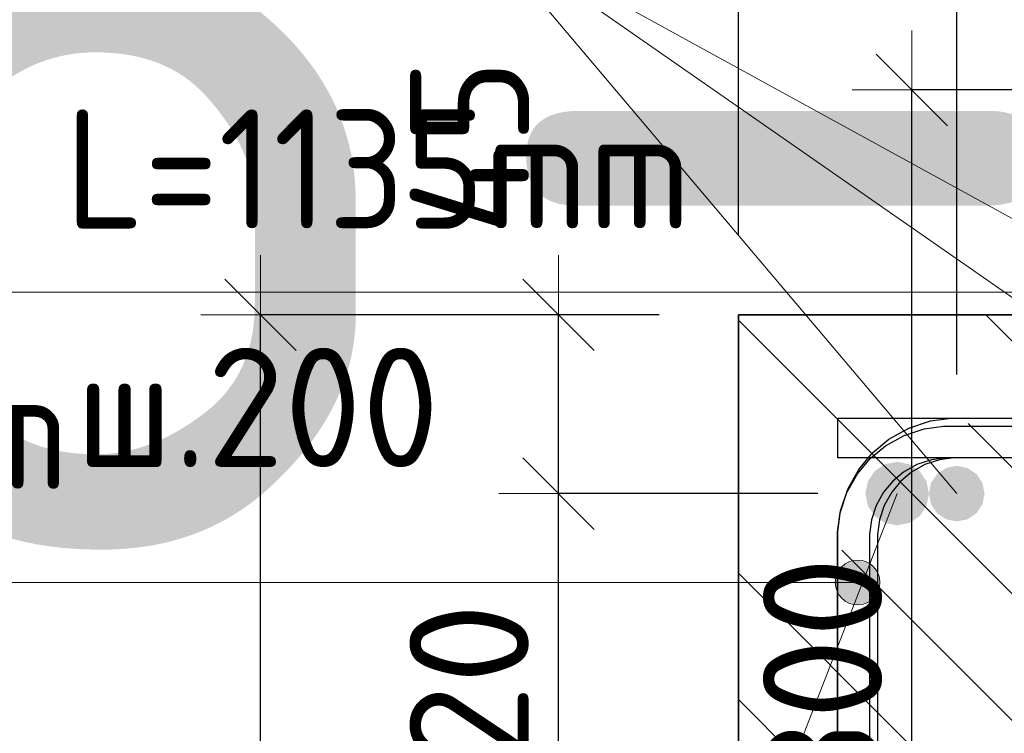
# Model space of a CAD drawing. Header units: metres. Extents: x -38 to 98, y -15 to 21.
# Tile 79 of 147: x 71.95 to 72.198, y 5.501 to 5.681. Entities that reach past the tile are written whole.
import ezdxf

# ---------------------------------------------------------------- set-up
doc = ezdxf.new("R2010")
doc.units = ezdxf.units.M
doc.header["$PDMODE"] = 65
for name, color, linetype, lineweight in [('XR$3$Арм.стержн. Арматура края', 96, 'Continuous', 35), ('XR$3$Размерная линия (1)', 7, 'Continuous', 13), ('XR$4$Текст_ примечание', 7, 'Continuous', 13), ('XR$5$Арм. стержнями верхней зоны', 180, 'Continuous', 35), ('XR$5$Арм.стержн. Арматура края', 96, 'Continuous', 35), ('XR$5$Арм.стержн. Доп. арматура', 180, 'Continuous', 35), ('XR$5$Арм.стержн. Хомут', 240, 'Continuous', 35), ('XR$5$Арм.стержн.горизонт. 1', 180, 'Continuous', 35), ('XR$5$Размерная линия (1)', 7, 'Continuous', 13)]:
    doc.layers.add(name, color=color, linetype=linetype, lineweight=lineweight)
doc.styles.add('ISOCPEUR', font='txt')
doc.dimstyles.new('DIMSTYLE_12', dxfattribs={"dimtxt": 0.03, "dimasz": 0.03, "dimexe": 0, "dimexo": 0, "dimgap": 0.015, "dimtad": 2, "dimdec": 0, "dimlfac": 1000, "dimrnd": 1, "dimzin": 12, "dimdsep": 46, "dimtxsty": 'ISOCPEUR', "dimblk1": 'ALL_ML_STRICH', "dimblk2": 'ALL_ML_STRICH', "dimsah": 1, "dimcen": 0, "dimclrd": 7, "dimclre": 256, "dimclrt": 7, "dimadec": 0, "dimazin": 0, "dimtfac": 1, "dimtdec": 0, "dimtix": 1, "dimtmove": 2, "dimatfit": 3, "dimfxl": 0, "dimtzin": 0, "dimlwd": 0, "dimlwe": -3, "dimarcsym": 0})
doc.dimstyles.new('DIMSTYLE_14', dxfattribs={"dimtxt": 0.03, "dimasz": 0.03, "dimexe": 0, "dimexo": 0, "dimgap": 0.015, "dimtad": 2, "dimdec": 0, "dimlfac": 1000, "dimrnd": 1, "dimzin": 12, "dimdsep": 46, "dimtxsty": 'ISOCPEUR', "dimblk1": 'ALL_ML_STRICH', "dimblk2": 'ALL_ML_STRICH', "dimsah": 1, "dimcen": 0, "dimclrd": 7, "dimclre": 256, "dimclrt": 7, "dimadec": 0, "dimazin": 0, "dimtfac": 1, "dimtdec": 0, "dimtix": 1, "dimtmove": 2, "dimatfit": 3, "dimfxl": 0, "dimtvp": 1.2, "dimtzin": 0, "dimlwd": 0, "dimlwe": -3, "dimarcsym": 0})
doc.dimstyles.new('DIMSTYLE_23', dxfattribs={"dimtxt": 0.03, "dimasz": 0.03, "dimexe": 0, "dimexo": 0, "dimgap": 0.015, "dimtad": 2, "dimdec": 0, "dimlfac": 1000, "dimrnd": 5, "dimzin": 12, "dimdsep": 46, "dimtxsty": 'ISOCPEUR', "dimblk1": 'ALL_ML_STRICH', "dimblk2": 'ALL_ML_STRICH', "dimsah": 1, "dimcen": 0, "dimclrd": 7, "dimclre": 256, "dimclrt": 7, "dimadec": 0, "dimazin": 0, "dimtfac": 1, "dimtdec": 0, "dimtix": 1, "dimtmove": 2, "dimatfit": 3, "dimfxl": 0, "dimtvp": 1.2, "dimtzin": 0, "dimlwd": 0, "dimlwe": -3, "dimarcsym": 0})
doc.dimstyles.new('DIMSTYLE_24', dxfattribs={"dimtxt": 0.03, "dimasz": 0.03, "dimexe": 0, "dimexo": 0, "dimgap": 0.015, "dimtad": 2, "dimdec": 0, "dimlfac": 1000, "dimrnd": 5, "dimzin": 12, "dimdsep": 46, "dimtxsty": 'ISOCPEUR', "dimblk1": 'ALL_ML_STRICH', "dimblk2": 'ALL_ML_STRICH', "dimsah": 1, "dimcen": 0, "dimclrd": 7, "dimclre": 256, "dimclrt": 7, "dimadec": 0, "dimazin": 0, "dimtfac": 1, "dimtdec": 0, "dimtix": 1, "dimtmove": 2, "dimatfit": 3, "dimfxl": 0, "dimtzin": 0, "dimlwd": 0, "dimlwe": -3, "dimarcsym": 0})

# ---------------------------------------------------------------- blocks, each defined once
blk = doc.blocks.new('ALL_ML_STRICH')
at = {"color": 0, "linetype": 'ByBlock', "lineweight": -2}
for p, q in [((0, -0.5), (0, 0.5)), ((-0.3, -0.3), (0.3, 0.3)), ((-1, 0), (0.5, 0))]:
    blk.add_line(p, q, dxfattribs=at)
blk = doc.blocks.new('*D77')
at = {"layer": 'DEFPOINTS', "color": 7, "linetype": 'Continuous', "lineweight": 13, "transparency": 33554687}
for p in [(72.29474, 5.66307), (72.1744, 5.36307), (72.2947, 5.36307)]:
    blk.add_point(p, dxfattribs=at)
at = {"layer": 'XR$3$Размерная линия (1)', "color": 9, "linetype": 'Continuous', "lineweight": -2, "true_color": 0xc7c7c7, "transparency": 33554687}
for p, q in [((72.27474, 5.66307), (72.1744, 5.66307)), ((72.2747, 5.36307), (72.1744, 5.36307))]:
    blk.add_line(p, q, dxfattribs=at)
at = {"layer": 'XR$3$Размерная линия (1)', "color": 7, "linetype": 'Continuous', "lineweight": -2, "transparency": 33554687}
blk.add_line((72.1744, 5.36307), (72.1744, 5.66307), dxfattribs=at)
at = {"layer": 'XR$3$Размерная линия (1)', "color": 7, "linetype": 'Continuous', "lineweight": 13, "transparency": 33554687, "xscale": 0.03, "yscale": 0.03, "zscale": 0.03}
for p, rotation in [((72.1744, 5.66307), 90), ((72.1744, 5.36307), 270)]:
    blk.add_blockref('ALL_ML_STRICH', p, dxfattribs=dict(at, rotation=rotation))
at = {"layer": 'XR$3$Размерная линия (1)', "color": 7, "linetype": 'Continuous', "lineweight": 13, "transparency": 33554687, "insert": (72.1519, 5.51457), "char_height": 0.03, "width": 0.09, "attachment_point": 5, "rotation": 90, "style": 'ISOCPEUR'}
blk.add_mtext('\\A1;{300}', dxfattribs=at)
blk = doc.blocks.new('*D791')
at = {"layer": 'DEFPOINTS', "color": 7, "linetype": 'Continuous', "lineweight": 13, "transparency": 33554687}
for p in [(72.13078, 5.60648), (72.01043, 5.30648), (72.13074, 5.30648)]:
    blk.add_point(p, dxfattribs=at)
at = {"layer": 'XR$5$Размерная линия (1)', "color": 9, "linetype": 'Continuous', "lineweight": -2, "true_color": 0xc7c7c7, "transparency": 33554687}
for p, q in [((72.11078, 5.60648), (72.01043, 5.60648)), ((72.11074, 5.30648), (72.01043, 5.30648))]:
    blk.add_line(p, q, dxfattribs=at)
at = {"layer": 'XR$5$Размерная линия (1)', "color": 7, "linetype": 'Continuous', "lineweight": -2, "transparency": 33554687}
blk.add_line((72.01043, 5.30648), (72.01043, 5.60648), dxfattribs=at)
at = {"layer": 'XR$5$Размерная линия (1)', "color": 7, "linetype": 'Continuous', "lineweight": 13, "transparency": 33554687, "xscale": 0.03, "yscale": 0.03, "zscale": 0.03}
for p, rotation in [((72.01043, 5.60648), 90), ((72.01043, 5.30648), 270)]:
    blk.add_blockref('ALL_ML_STRICH', p, dxfattribs=dict(at, rotation=rotation))
at = {"layer": 'XR$5$Размерная линия (1)', "color": 7, "linetype": 'Continuous', "lineweight": 13, "transparency": 33554687, "insert": (71.98793, 5.45798), "char_height": 0.03, "width": 0.09, "attachment_point": 5, "rotation": 90, "style": 'ISOCPEUR'}
blk.add_mtext('\\A1;{300}', dxfattribs=at)
blk = doc.blocks.new('*D793')
at = {"layer": 'DEFPOINTS', "color": 7, "linetype": 'Continuous', "lineweight": 13, "transparency": 33554687}
for p in [(72.13074, 5.69355), (72.13074, 5.60648), (72.18574, 5.57148)]:
    blk.add_point(p, dxfattribs=at)
at = {"layer": 'XR$5$Размерная линия (1)', "color": 9, "linetype": 'Continuous', "lineweight": -2, "true_color": 0xc7c7c7, "transparency": 33554687}
for p, q in [((72.13074, 5.62648), (72.13074, 5.69355)), ((72.18574, 5.59148), (72.18574, 5.69355))]:
    blk.add_line(p, q, dxfattribs=at)
at = {"layer": 'XR$5$Размерная линия (1)', "color": 7, "linetype": 'Continuous', "lineweight": -2, "transparency": 33554687}
blk.add_line((72.13074, 5.69355), (72.18574, 5.69355), dxfattribs=at)
at = {"layer": 'XR$5$Размерная линия (1)', "color": 7, "linetype": 'Continuous', "lineweight": 13, "transparency": 33554687, "xscale": 0.03, "yscale": 0.03, "zscale": 0.03, "rotation": 180}
blk.add_blockref('ALL_ML_STRICH', (72.13074, 5.69355), dxfattribs=at)
at = {"layer": 'XR$5$Размерная линия (1)', "color": 7, "linetype": 'Continuous', "lineweight": 13, "transparency": 33554687, "xscale": 0.03, "yscale": 0.03, "zscale": 0.03}
blk.add_blockref('ALL_ML_STRICH', (72.18574, 5.69355), dxfattribs=at)
at = {"layer": 'XR$5$Размерная линия (1)', "color": 7, "linetype": 'Continuous', "lineweight": 13, "transparency": 33554687, "insert": (72.21201, 5.76742), "char_height": 0.03, "width": 0.06, "attachment_point": 5, "style": 'ISOCPEUR'}
blk.add_mtext('\\A1;{55}', dxfattribs=at)
blk = doc.blocks.new('*D794')
at = {"layer": 'DEFPOINTS', "color": 7, "linetype": 'Continuous', "lineweight": 13, "transparency": 33554687}
for p in [(72.18574, 5.69355), (72.18574, 5.57148), (72.27066, 5.57148)]:
    blk.add_point(p, dxfattribs=at)
at = {"layer": 'XR$5$Размерная линия (1)', "color": 9, "linetype": 'Continuous', "lineweight": -2, "true_color": 0xc7c7c7, "transparency": 33554687}
for p, q in [((72.18574, 5.59148), (72.18574, 5.69355)), ((72.27066, 5.59148), (72.27066, 5.69355))]:
    blk.add_line(p, q, dxfattribs=at)
at = {"layer": 'XR$5$Размерная линия (1)', "color": 7, "linetype": 'Continuous', "lineweight": -2, "transparency": 33554687}
blk.add_line((72.18574, 5.69355), (72.27066, 5.69355), dxfattribs=at)
at = {"layer": 'XR$5$Размерная линия (1)', "color": 7, "linetype": 'Continuous', "lineweight": 13, "transparency": 33554687, "xscale": 0.03, "yscale": 0.03, "zscale": 0.03, "rotation": 180}
blk.add_blockref('ALL_ML_STRICH', (72.18574, 5.69355), dxfattribs=at)
at = {"layer": 'XR$5$Размерная линия (1)', "color": 7, "linetype": 'Continuous', "lineweight": 13, "transparency": 33554687, "xscale": 0.03, "yscale": 0.03, "zscale": 0.03}
blk.add_blockref('ALL_ML_STRICH', (72.27066, 5.69355), dxfattribs=at)
at = {"layer": 'XR$5$Размерная линия (1)', "color": 7, "linetype": 'Continuous', "lineweight": 13, "transparency": 33554687, "insert": (72.2297, 5.71605), "char_height": 0.03, "width": 0.06, "attachment_point": 5, "style": 'ISOCPEUR'}
blk.add_mtext('\\A1;{85}', dxfattribs=at)
blk = doc.blocks.new('*D882')
at = {"layer": 'DEFPOINTS', "color": 7, "linetype": 'Continuous', "lineweight": 13, "transparency": 33554687}
for p in [(72.1707, 5.56148), (72.08543, 5.44148), (72.1707, 5.44148)]:
    blk.add_point(p, dxfattribs=at)
at = {"layer": 'XR$5$Размерная линия (1)', "color": 9, "linetype": 'Continuous', "lineweight": -2, "true_color": 0xc7c7c7, "transparency": 33554687}
for p, q in [((72.1507, 5.56148), (72.08543, 5.56148)), ((72.1507, 5.44148), (72.08543, 5.44148))]:
    blk.add_line(p, q, dxfattribs=at)
at = {"layer": 'XR$5$Размерная линия (1)', "color": 7, "linetype": 'Continuous', "lineweight": -2, "transparency": 33554687}
blk.add_line((72.08543, 5.44148), (72.08543, 5.56148), dxfattribs=at)
at = {"layer": 'XR$5$Размерная линия (1)', "color": 7, "linetype": 'Continuous', "lineweight": 13, "transparency": 33554687, "xscale": 0.03, "yscale": 0.03, "zscale": 0.03}
for p, rotation in [((72.08543, 5.56148), 90), ((72.08543, 5.44148), 270)]:
    blk.add_blockref('ALL_ML_STRICH', p, dxfattribs=dict(at, rotation=rotation))
at = {"layer": 'XR$5$Размерная линия (1)', "color": 7, "linetype": 'Continuous', "lineweight": 13, "transparency": 33554687, "insert": (72.06293, 5.50598), "char_height": 0.03, "width": 0.09, "attachment_point": 5, "rotation": 90, "style": 'ISOCPEUR'}
blk.add_mtext('\\A1;{120}', dxfattribs=at)
blk = doc.blocks.new('*D883')
at = {"layer": 'DEFPOINTS', "color": 7, "linetype": 'Continuous', "lineweight": 13, "transparency": 33554687}
for p in [(72.13074, 5.60648), (72.08543, 5.56148), (72.1707, 5.56148)]:
    blk.add_point(p, dxfattribs=at)
at = {"layer": 'XR$5$Размерная линия (1)', "color": 9, "linetype": 'Continuous', "lineweight": -2, "true_color": 0xc7c7c7, "transparency": 33554687}
for p, q in [((72.11074, 5.60648), (72.08543, 5.60648)), ((72.1507, 5.56148), (72.08543, 5.56148))]:
    blk.add_line(p, q, dxfattribs=at)
at = {"layer": 'XR$5$Размерная линия (1)', "color": 7, "linetype": 'Continuous', "lineweight": -2, "transparency": 33554687}
blk.add_line((72.08543, 5.56148), (72.08543, 5.60648), dxfattribs=at)
at = {"layer": 'XR$5$Размерная линия (1)', "color": 7, "linetype": 'Continuous', "lineweight": 13, "transparency": 33554687, "xscale": 0.03, "yscale": 0.03, "zscale": 0.03}
for p, rotation in [((72.08543, 5.60648), 90), ((72.08543, 5.56148), 270)]:
    blk.add_blockref('ALL_ML_STRICH', p, dxfattribs=dict(at, rotation=rotation))
at = {"layer": 'XR$5$Размерная линия (1)', "color": 7, "linetype": 'Continuous', "lineweight": 13, "transparency": 33554687, "insert": (72.06303, 5.64877), "char_height": 0.03, "width": 0.06, "attachment_point": 5, "rotation": 90, "style": 'ISOCPEUR'}
blk.add_mtext('\\A1;{45}', dxfattribs=at)

msp = doc.modelspace()

# ---------------------------------------------------------------- hatches: boundary and pattern name
at = {"linetype": 'Continuous', "lineweight": 25, "transparency": 33554687}
h = msp.add_hatch(dxfattribs=at)
h.set_pattern_fill('__________540', scale=0.015, style=0, pattern_type=2)
h.set_pattern_definition([(135, (0, 0), (-0.031819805, -0.031819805), [0.4, -0.05, 0, -0.05]), (135, (-0.01591, -0.01591), (-0.031819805, -0.031819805), [0.8, -0.1, 0.1, -0.1])])
h.paths.add_polyline_path([(72.38074, 5.60648), (72.13074, 5.60648), (72.13074, 5.30648), (72.38074, 5.30648)], flags=0)
at = {"layer": 'XR$5$Арм.стержн. Арматура края', "linetype": 'Continuous', "lineweight": 13, "transparency": 33554687}
for points in [[(72.1559, 5.54192), (72.15793, 5.53427), (72.15793, 5.54395)], [(72.15793, 5.54395), (72.16074, 5.53348), (72.16074, 5.54473)], [(72.15793, 5.54395), (72.15793, 5.53427), (72.16074, 5.53348)], [(72.16074, 5.54473), (72.16074, 5.53348), (72.16355, 5.53427)], [(72.16074, 5.54473), (72.16355, 5.53427), (72.16355, 5.54395)], [(72.16355, 5.54395), (72.16355, 5.53427), (72.16558, 5.5363)], [(72.16355, 5.54395), (72.16558, 5.5363), (72.16558, 5.54192)], [(72.1559, 5.5363), (72.1559, 5.54192), (72.15511, 5.53911)], [(72.1559, 5.54192), (72.1559, 5.5363), (72.15793, 5.53427)], [(72.16558, 5.54192), (72.16558, 5.5363), (72.16636, 5.53911)]]:
    msp.add_hatch(color=7, dxfattribs=at).paths.add_polyline_path(points)
at = {"layer": 'XR$5$Арм.стержн. Доп. арматура', "linetype": 'Continuous', "lineweight": 50, "transparency": 33554687}
msp.add_hatch(color=7, dxfattribs=at).paths.add_polyline_path([(72.1927, 5.56148), (72.19217, 5.56416), (72.19065, 5.56643), (72.18838, 5.56795), (72.1857, 5.56848), (72.18302, 5.56795), (72.18075, 5.56643), (72.17923, 5.56416), (72.1787, 5.56148), (72.17923, 5.5588), (72.18075, 5.55653), (72.18302, 5.55501), (72.1857, 5.55448), (72.18838, 5.55501), (72.19065, 5.55653), (72.19217, 5.5588)])
at = {"layer": 'XR$5$Арм.стержн.горизонт. 1', "linetype": 'Continuous', "lineweight": 50, "transparency": 33554687}
msp.add_hatch(color=7, dxfattribs=at).paths.add_polyline_path([(72.1787, 5.56148), (72.17809, 5.56454), (72.17636, 5.56714), (72.17376, 5.56887), (72.1707, 5.56948), (72.16764, 5.56887), (72.16504, 5.56714), (72.16331, 5.56454), (72.1627, 5.56148), (72.16331, 5.55842), (72.16504, 5.55582), (72.16764, 5.55409), (72.1707, 5.55348), (72.17376, 5.55409), (72.17636, 5.55582), (72.17809, 5.55842)])

# ---------------------------------------------------------------- linework, layer by layer
at = {"color": 7, "linetype": 'Continuous', "lineweight": 35, "transparency": 33554687}
for p, q in [((72.13074, 5.60648), (72.13074, 5.30648)), ((72.38074, 5.60648), (72.13074, 5.60648))]:
    msp.add_line(p, q, dxfattribs=at)
at = {"layer": 'XR$3$Арм.стержн. Арматура края', "color": 7, "linetype": 'Continuous', "lineweight": 13, "transparency": 33554687}
for p, q in [((71.86884, 5.61217), (72.17584, 5.61217)), ((72.17584, 5.61217), (72.32465, 5.61217))]:
    msp.add_line(p, q, dxfattribs=at)
at = {"layer": 'XR$5$Арм. стержнями верхней зоны', "color": 4, "linetype": 'Continuous', "lineweight": 25, "transparency": 33554687}
msp.add_lwpolyline([(72.15574, 5.58048), (72.56791, 5.58048), (72.56791, 5.57048), (72.15574, 5.57048), (72.15574, 5.58048)], dxfattribs=at)
at = {"layer": 'XR$5$Арм.стержн. Арматура края', "color": 7, "linetype": 'Continuous', "lineweight": 13, "transparency": 33554687}
for p, q in [((72.16074, 5.54473), (72.16074, 5.54473)), ((71.70922, 5.53911), (72.01922, 5.53911)), ((72.01922, 5.53911), (72.16074, 5.53911)), ((72.15511, 5.53911), (72.15511, 5.53911)), ((72.16636, 5.53911), (72.16636, 5.53911)), ((72.16074, 5.53348), (72.16074, 5.53348))]:
    msp.add_line(p, q, dxfattribs=at)
at = {"layer": 'XR$5$Арм.стержн. Арматура края', "color": 4, "linetype": 'Continuous', "lineweight": 25, "transparency": 33554687}
for points in [[(72.56791, 5.44648), (72.1843, 5.44648), (72.17909, 5.44721), (72.17365, 5.449), (72.16864, 5.45181), (72.16451, 5.45525), (72.16106, 5.45938), (72.15826, 5.46439), (72.15646, 5.46983), (72.15574, 5.47505), (72.15574, 5.55192), (72.15646, 5.55713), (72.15826, 5.56257), (72.16106, 5.56758), (72.16451, 5.57171), (72.16864, 5.57516), (72.17365, 5.57796), (72.17909, 5.57976), (72.1843, 5.58048), (72.56791, 5.58048)], [(72.56791, 5.57048), (72.185, 5.57048), (72.18136, 5.56998), (72.17769, 5.56877), (72.17434, 5.56689), (72.17161, 5.56461), (72.16933, 5.56188), (72.16745, 5.55853), (72.16624, 5.55486), (72.16574, 5.55122), (72.16574, 5.47574), (72.16624, 5.4721), (72.16745, 5.46844), (72.16933, 5.46508), (72.17161, 5.46235), (72.17434, 5.46008), (72.17769, 5.4582), (72.18136, 5.45699), (72.185, 5.45648), (72.56791, 5.45648)]]:
    msp.add_lwpolyline(points, dxfattribs=at)
at = {"layer": 'XR$5$Арм.стержн. Арматура края', "color": 7, "linetype": 'Continuous', "lineweight": 13, "transparency": 33554687}
msp.add_circle((72.16074, 5.53911), 0.00563, dxfattribs=at)
at = {"layer": 'XR$5$Арм.стержн. Доп. арматура', "color": 7, "linetype": 'Continuous', "lineweight": 13, "transparency": 33554687}
for q in [(72.3257, 5.56148), (72.27063, 5.56148), (72.1857, 5.56148)]:
    msp.add_line((72.06441, 5.70493), q, dxfattribs=at)
at = {"layer": 'XR$5$Арм.стержн. Хомут', "color": 40, "linetype": 'Continuous', "lineweight": 25, "transparency": 33554687}
for points in [[(72.1557, 5.35433), (72.1557, 5.5518), (72.15638, 5.55668), (72.15805, 5.56176), (72.16067, 5.56644), (72.16389, 5.57029), (72.16774, 5.57351), (72.17242, 5.57613), (72.1775, 5.5778), (72.18238, 5.57848), (72.32906, 5.57848)], [(72.1557, 5.35433), (72.1557, 5.5518), (72.15638, 5.55668), (72.15805, 5.56176), (72.16067, 5.56644), (72.16389, 5.57029), (72.16774, 5.57351), (72.17242, 5.57613), (72.1775, 5.5778), (72.18238, 5.57848), (72.32906, 5.57848)], [(72.32851, 5.57048), (72.18293, 5.57048), (72.17932, 5.56998), (72.17565, 5.56877), (72.1723, 5.56689), (72.16957, 5.56461), (72.16729, 5.56188), (72.16541, 5.55853), (72.1642, 5.55487), (72.1637, 5.55125), (72.1637, 5.35489)], [(72.32851, 5.57048), (72.18293, 5.57048), (72.17932, 5.56998), (72.17565, 5.56877), (72.1723, 5.56689), (72.16957, 5.56461), (72.16729, 5.56188), (72.16541, 5.55853), (72.1642, 5.55487), (72.1637, 5.55125), (72.1637, 5.35489)]]:
    msp.add_lwpolyline(points, dxfattribs=at)
at = {"layer": 'XR$5$Арм.стержн.горизонт. 1', "color": 7, "linetype": 'Continuous', "lineweight": 13, "transparency": 33554687}
msp.add_line((72.02729, 5.19353), (72.1707, 5.56148), dxfattribs=at)

# ---------------------------------------------------------------- texts
at = {"layer": 'XR$3$Арм.стержн. Арматура края', "color": 7, "linetype": 'Continuous', "lineweight": 25, "transparency": 33554687, "char_height": 0.03, "attachment_point": 7, "style": 'ISOCPEUR'}
for s, insert, width in [('\\W0.92;ø10 L=1135mm ', (71.88884, 5.62817), 0.2806692), ('\\W0.95;ш.200 ', (71.96384, 5.56817), 0.1311995)]:
    msp.add_mtext(s, dxfattribs=dict(at, insert=insert, width=width))
at = {"layer": 'XR$4$Текст_ примечание', "color": 7, "linetype": 'Continuous', "lineweight": 35, "transparency": 33554687, "insert": (70.35063, 5.54671), "char_height": 0.25, "width": 2.7437149, "attachment_point": 7, "style": 'ISOCPEUR'}
msp.add_mtext('\\W0.96;ГОСТ 34028-2016', dxfattribs=at)
at = {"layer": 'XR$5$Арм.стержн. Арматура края', "color": 7, "linetype": 'Continuous', "lineweight": 25, "transparency": 33554687, "insert": (71.73222, 5.56261), "char_height": 0.03, "width": 0.2806692, "attachment_point": 7, "style": 'ISOCPEUR'}
msp.add_mtext('\\W0.92;ø10 L=1135mm ', dxfattribs=at)

# ---------------------------------------------------------------- dimensions: what is measured, and where the dimension line sits
at = {"layer": 'XR$3$Размерная линия (1)', "color": 7, "linetype": 'Continuous', "lineweight": 13, "transparency": 33554687}
dim = msp.add_linear_dim(base=(72.1744, 5.66307), p1=(72.2747, 5.36307), p2=(72.27474, 5.66307), angle=90, dimstyle='DIMSTYLE_12', override={"dimpost": '<>', "dimclrd": 7, "dimclre": 9, "dimclrt": 7, "dimlwd": 0, "dimlwe": 65533}, dxfattribs=at)
dim.commit()
dim.dimension.update_dxf_attribs({"geometry": '*D77', "text_midpoint": (72.1519, 5.51457), "dimtype": 160})
at = {"layer": 'XR$5$Размерная линия (1)', "color": 7, "linetype": 'Continuous', "lineweight": 13, "transparency": 33554687}
for base, p1, p2, dimstyle, picture, middle in [((72.18574, 5.69355), (72.13074, 5.62648), (72.18574, 5.59148), 'DIMSTYLE_23', '*D793', (72.21201, 5.76742)), ((72.27066, 5.69355), (72.18574, 5.59148), (72.27066, 5.59148), 'DIMSTYLE_24', '*D794', (72.2297, 5.71605))]:
    dim = msp.add_linear_dim(base=base, p1=p1, p2=p2, dimstyle=dimstyle, override={"dimpost": '<>', "dimclrd": 7, "dimclre": 9, "dimclrt": 7, "dimlwd": 0, "dimlwe": 65533}, dxfattribs=at)
    dim.commit()
    dim.dimension.update_dxf_attribs({"geometry": picture, "text_midpoint": middle, "dimtype": 160})
for base, p1, p2, dimstyle, picture, middle in [((72.08543, 5.60648), (72.1507, 5.56148), (72.11074, 5.60648), 'DIMSTYLE_14', '*D883', (72.06303, 5.64877)), ((72.01043, 5.60648), (72.11074, 5.30648), (72.11078, 5.60648), 'DIMSTYLE_12', '*D791', (71.98793, 5.45798)), ((72.08543, 5.56148), (72.1507, 5.44148), (72.1507, 5.56148), 'DIMSTYLE_12', '*D882', (72.06293, 5.50598))]:
    dim = msp.add_linear_dim(base=base, p1=p1, p2=p2, angle=90, dimstyle=dimstyle, override={"dimpost": '<>', "dimclrd": 7, "dimclre": 9, "dimclrt": 7, "dimlwd": 0, "dimlwe": 65533}, dxfattribs=at)
    dim.commit()
    dim.dimension.update_dxf_attribs({"geometry": picture, "text_midpoint": middle, "dimtype": 160})

doc.saveas('drawing.dxf')
